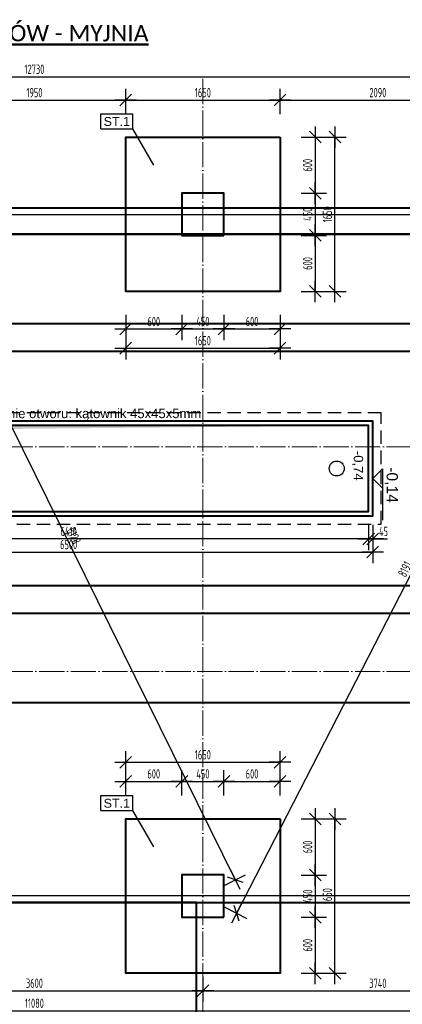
# Model space of a CAD drawing. Extents: x 64462 to 126444, y -56085 to -716.
# Tile 6 of 90: x 83635 to 87723, y -15878 to -5352. Entities that reach past the tile are written whole.
import ezdxf
from ezdxf.enums import TextEntityAlignment as Align

# ---------------------------------------------------------------- set-up
doc = ezdxf.new("R2010")
doc.units = 0
doc.header["$LTSCALE"] = 11.25
doc.linetypes.add('DASHED', pattern=[19.05, 12.7, -6.35])
doc.linetypes.add('GCAD_ISO04W100', pattern=[30, 24, -3, 0, -3])
for name, color, linetype, lineweight in [('--K_Fundamenty_lawy_przekroj', 41, 'Continuous', 40), ('M_Opisy inne', 7, 'Continuous', 25), ('M_Osie', 1, 'GCAD_ISO04W100', 15), ('M_Teksty duże', 3, 'Continuous', 50), ('M_Teksty średnie', 152, 'Continuous', 25)]:
    doc.layers.add(name, color=color, linetype=linetype, lineweight=lineweight)
for name, color, linetype in [('--TW_Wymiary', 1, 'Continuous'), ('111_RZĘDNE', 7, 'Continuous'), ('111_wytyczne_grube', 220, 'Continuous'), ('111_wytyczne_hatch', 11, 'Continuous'), ('111_WYTYCZNE_OPIS', 7, 'Continuous'), ('myjnia n', 6, 'Continuous'), ('TS_LINIE_WIDOCZNE', 7, 'Continuous'), ('TS_OPISY', 7, 'Continuous'), ('TS_OPISY_LINIE', 7, 'Continuous'), ('TS_OPISY_RAMKA', 7, 'Continuous'), ('Wymiarowanie - Poziomy', 7, 'Continuous'), ('Y-MYJNIA', 7, 'Continuous')]:
    doc.layers.add(name, color=color, linetype=linetype)
doc.styles.add('ARIAL', font='arial.ttf')
doc.styles.add('GENERATED_STYLE_2', font='ARIAL.TTF')
doc.styles.add('MCAD_TD', font='calibri.ttf')
doc.styles.add('MCAD_TS', font='GENISO.SHX', dxfattribs={"width": 0.8})
doc.styles.add('MCAD_TWYM', font='GENISO.SHX', dxfattribs={"width": 0.7})
doc.dimstyles.new('MCAD_KR_50 [mm]', dxfattribs={"dimscale": 5, "dimtxt": 20, "dimasz": 2, "dimexe": 24, "dimexo": 0, "dimgap": 0, "dimtad": 0, "dimdec": 1, "dimrnd": 0.5, "dimzin": 9, "dimdsep": 46, "dimtxsty": 'MCAD_TWYM', "dimblk": 'MC_WYM_KR', "dimcen": 0, "dimdle": 20, "dimclrd": 256, "dimclre": 256, "dimclrt": 7, "dimazin": 0, "dimtfac": 0.033333, "dimtdec": 1, "dimtmove": 0, "dimatfit": 3, "dimldrblk": 'MC_WYM_ST', "dimfxl": 30, "dimfxlon": 1, "dimtvp": 0.8, "dimtolj": 1, "dimarcsym": 0})

# ---------------------------------------------------------------- blocks, each defined once
blk = doc.blocks.new('eoprz')
blk = doc.blocks.new('Part-55396215-2712 - 1634')
at = {"layer": 'TS_LINIE_WIDOCZNE', "color": 1, "linetype": 'Continuous'}
for p, q in [((40575, 19553), (40575, 20003)), ((40575, 20003), (41025, 20003)), ((41025, 20003), (41025, 19553)), ((41025, 19553), (40575, 19553))]:
    blk.add_line(p, q, dxfattribs=at)
blk = doc.blocks.new('Part-55396215-2777 - 1634')
at = {"layer": 'TS_LINIE_WIDOCZNE', "color": 1, "linetype": 'Continuous'}
for p, q in [((41624.75, 13315.84), (39974.75, 13315.84)), ((39974.75, 13315.84), (39974.75, 11665.84)), ((41624.75, 11665.84), (41624.75, 13315.84)), ((39974.75, 11665.84), (41624.75, 11665.84))]:
    blk.add_line(p, q, dxfattribs=at)
blk = doc.blocks.new('Part-55396215-2716 - 1634')
at = {"layer": 'TS_LINIE_WIDOCZNE', "color": 1, "linetype": 'Continuous'}
for p, q in [((40575, 12265.84), (40575, 12715.84)), ((40575, 12715.84), (41025, 12715.84)), ((41025, 12715.84), (41025, 12265.84)), ((41025, 12265.84), (40575, 12265.84))]:
    blk.add_line(p, q, dxfattribs=at)
blk = doc.blocks.new('Part-55396215-2772 - 1634')
at = {"layer": 'TS_LINIE_WIDOCZNE', "color": 1, "linetype": 'Continuous'}
for p, q in [((39975, 20603), (41625, 20603)), ((39975, 18953), (39975, 20603)), ((41625, 20603), (41625, 18953)), ((41625, 18953), (39975, 18953))]:
    blk.add_line(p, q, dxfattribs=at)
blk = doc.blocks.new('Mark-55396215-2785 - 1634')
blk.add_wipeout([(40020, 13435), (40020, 13535), (39739, 13535), (39739, 13435)]).dxf.layer = 'TS_OPISY_LINIE'
blk.add_wipeout([(40020, 13435), (40020, 13535), (39739, 13535), (39739, 13435)]).dxf.layer = 'TS_OPISY_LINIE'
at = {"layer": 'TS_OPISY_LINIE', "linetype": 'Continuous'}
blk.add_line((40275, 13015), (40050, 13405), dxfattribs=at)
at = {"layer": 'TS_OPISY_RAMKA', "linetype": 'Continuous'}
for p, q in [((39709, 13565), (40050, 13565)), ((39709, 13405), (39709, 13565)), ((40050, 13405), (40050, 13565)), ((39709, 13405), (40050, 13405))]:
    blk.add_line(p, q, dxfattribs=at)
at = {"layer": 'TS_OPISY', "style": 'ARIAL'}
blk.add_text('ST.1', height=95.5, dxfattribs=at).set_placement((39739, 13435))
blk = doc.blocks.new('Mark-55396215-2780 - 1634')
blk.add_wipeout([(40020, 20723), (40020, 20823), (39739, 20823), (39739, 20723)]).dxf.layer = 'TS_OPISY_LINIE'
blk.add_wipeout([(40020, 20723), (40020, 20823), (39739, 20823), (39739, 20723)]).dxf.layer = 'TS_OPISY_LINIE'
at = {"layer": 'TS_OPISY_LINIE', "linetype": 'Continuous'}
blk.add_line((40275, 20303), (40050, 20693), dxfattribs=at)
at = {"layer": 'TS_OPISY_RAMKA', "linetype": 'Continuous'}
for p, q in [((39709, 20853), (40050, 20853)), ((39709, 20693), (39709, 20853)), ((40050, 20693), (40050, 20853)), ((39709, 20693), (40050, 20693))]:
    blk.add_line(p, q, dxfattribs=at)
at = {"layer": 'TS_OPISY', "style": 'ARIAL'}
blk.add_text('ST.1', height=95.5, dxfattribs=at).set_placement((39739, 20723))
blk = doc.blocks.new('MC_WYM_KR')
at = {"linetype": 'ByBlock'}
blk.add_line((11.52, 0), (-11.52, 0), dxfattribs=at)
at = {"color": 7, "linetype": 'ByBlock'}
blk.add_line((6.24, 6.24), (-6.24, -6.24), dxfattribs=at)
blk = doc.blocks.new('*D4827')
at = {"layer": '--TW_Wymiary', "lineweight": -2}
for p, q in [((82817, -6362), (82817, -6092)), ((84767, -6362), (84767, -6092)), ((82827, -6212), (84757, -6212))]:
    blk.add_line(p, q, dxfattribs=at)
at = {"layer": 'Defpoints', "color": 0}
for p in [(84767, -6212), (82817, -6608), (84767, -6608)]:
    blk.add_point(p, dxfattribs=at)
at = {"layer": '--TW_Wymiary', "linetype": 'ByBlock', "lineweight": -2, "xscale": 10, "yscale": 10, "zscale": 10, "rotation": 180}
blk.add_blockref('MC_WYM_KR', (82817, -6212), dxfattribs=at)
at = {"layer": '--TW_Wymiary', "linetype": 'ByBlock', "lineweight": -2, "xscale": 10, "yscale": 10, "zscale": 10}
blk.add_blockref('MC_WYM_KR', (84767, -6212), dxfattribs=at)
at = {"layer": '--TW_Wymiary', "color": 7, "insert": (83792, -6132), "char_height": 100, "attachment_point": 5, "style": 'MCAD_TWYM'}
blk.add_mtext('\\A1;1950', dxfattribs=at)
blk = doc.blocks.new('MC_WYM_ST')
blk.add_solid([(0, 0), (-14.7, 3), (-14.7, -3), (0, 0)])
blk = doc.blocks.new('*D4828')
at = {"layer": '--TW_Wymiary', "lineweight": -2}
for p, q in [((84767, -6362), (84767, -6092)), ((86417, -6362), (86417, -6092)), ((84777, -6212), (86407, -6212))]:
    blk.add_line(p, q, dxfattribs=at)
at = {"layer": 'Defpoints', "color": 0}
for p in [(86417, -6212), (84767, -6608), (86417, -6608)]:
    blk.add_point(p, dxfattribs=at)
at = {"layer": '--TW_Wymiary', "linetype": 'ByBlock', "lineweight": -2, "xscale": 10, "yscale": 10, "zscale": 10, "rotation": 180}
blk.add_blockref('MC_WYM_KR', (84767, -6212), dxfattribs=at)
at = {"layer": '--TW_Wymiary', "linetype": 'ByBlock', "lineweight": -2, "xscale": 10, "yscale": 10, "zscale": 10}
blk.add_blockref('MC_WYM_KR', (86417, -6212), dxfattribs=at)
at = {"layer": '--TW_Wymiary', "color": 7, "insert": (85592, -6132), "char_height": 100, "attachment_point": 5, "style": 'MCAD_TWYM'}
blk.add_mtext('\\A1;1650', dxfattribs=at)
blk = doc.blocks.new('*D4829')
at = {"layer": '--TW_Wymiary', "lineweight": -2}
for p, q in [((86417, -6362), (86417, -6092)), ((88507, -6362), (88507, -6092)), ((86427, -6212), (88497, -6212))]:
    blk.add_line(p, q, dxfattribs=at)
at = {"layer": 'Defpoints', "color": 0}
for p in [(88507, -6212), (86417, -6608), (88507, -6608)]:
    blk.add_point(p, dxfattribs=at)
at = {"layer": '--TW_Wymiary', "linetype": 'ByBlock', "lineweight": -2, "xscale": 10, "yscale": 10, "zscale": 10, "rotation": 180}
blk.add_blockref('MC_WYM_KR', (86417, -6212), dxfattribs=at)
at = {"layer": '--TW_Wymiary', "linetype": 'ByBlock', "lineweight": -2, "xscale": 10, "yscale": 10, "zscale": 10}
blk.add_blockref('MC_WYM_KR', (88507, -6212), dxfattribs=at)
at = {"layer": '--TW_Wymiary', "color": 7, "insert": (87462, -6132), "char_height": 100, "attachment_point": 5, "style": 'MCAD_TWYM'}
blk.add_mtext('\\A1;2090', dxfattribs=at)
blk = doc.blocks.new('*D4831')
at = {"layer": '--TW_Wymiary', "lineweight": -2}
for p, q in [((77427, -6112), (77427, -5842)), ((90157, -6112), (90157, -5842)), ((77437, -5962), (90147, -5962))]:
    blk.add_line(p, q, dxfattribs=at)
at = {"layer": 'Defpoints', "color": 0}
for p in [(90157, -5962), (77427, -6608), (90157, -6608)]:
    blk.add_point(p, dxfattribs=at)
at = {"layer": '--TW_Wymiary', "linetype": 'ByBlock', "lineweight": -2, "xscale": 10, "yscale": 10, "zscale": 10, "rotation": 180}
blk.add_blockref('MC_WYM_KR', (77427, -5962), dxfattribs=at)
at = {"layer": '--TW_Wymiary', "linetype": 'ByBlock', "lineweight": -2, "xscale": 10, "yscale": 10, "zscale": 10}
blk.add_blockref('MC_WYM_KR', (90157, -5962), dxfattribs=at)
at = {"layer": '--TW_Wymiary', "color": 7, "insert": (83792, -5882), "char_height": 100, "attachment_point": 5, "style": 'MCAD_TWYM'}
blk.add_mtext('\\A1;12730', dxfattribs=at)
blk = doc.blocks.new('*D4832')
at = {"layer": '--TW_Wymiary', "lineweight": -2}
for p, q in [((86642, -6608), (86912, -6608)), ((86792, -6618), (86792, -7198)), ((86642, -7208), (86912, -7208))]:
    blk.add_line(p, q, dxfattribs=at)
at = {"layer": 'Defpoints', "color": 0}
for p in [(86417, -6608), (86417, -7208), (86792, -7208)]:
    blk.add_point(p, dxfattribs=at)
at = {"layer": '--TW_Wymiary', "linetype": 'ByBlock', "lineweight": -2, "xscale": 10, "yscale": 10, "zscale": 10}
for p, rotation in [((86792, -6608), 90), ((86792, -7208), 270)]:
    blk.add_blockref('MC_WYM_KR', p, dxfattribs=dict(at, rotation=rotation))
at = {"layer": '--TW_Wymiary', "color": 7, "insert": (86712, -6908), "char_height": 100, "attachment_point": 5, "rotation": 90, "style": 'MCAD_TWYM'}
blk.add_mtext('\\A1;600', dxfattribs=at)
blk = doc.blocks.new('*D4833')
at = {"layer": '--TW_Wymiary', "lineweight": -2}
for p, q in [((86642, -7208), (86912, -7208)), ((86792, -7218), (86792, -7648)), ((86642, -7658), (86912, -7658))]:
    blk.add_line(p, q, dxfattribs=at)
at = {"layer": 'Defpoints', "color": 0}
for p in [(86417, -7208), (86417, -7658), (86792, -7658)]:
    blk.add_point(p, dxfattribs=at)
at = {"layer": '--TW_Wymiary', "linetype": 'ByBlock', "lineweight": -2, "xscale": 10, "yscale": 10, "zscale": 10}
for p, rotation in [((86792, -7208), 90), ((86792, -7658), 270)]:
    blk.add_blockref('MC_WYM_KR', p, dxfattribs=dict(at, rotation=rotation))
at = {"layer": '--TW_Wymiary', "color": 7, "insert": (86712, -7433), "char_height": 100, "attachment_point": 5, "rotation": 90, "style": 'MCAD_TWYM'}
blk.add_mtext('\\A1;450', dxfattribs=at)
blk = doc.blocks.new('*D4834')
at = {"layer": '--TW_Wymiary', "lineweight": -2}
for p, q in [((86642, -7658), (86912, -7658)), ((86792, -7668), (86792, -8248)), ((86642, -8258), (86912, -8258))]:
    blk.add_line(p, q, dxfattribs=at)
at = {"layer": 'Defpoints', "color": 0}
for p in [(86417, -7658), (86417, -8258), (86792, -8258)]:
    blk.add_point(p, dxfattribs=at)
at = {"layer": '--TW_Wymiary', "linetype": 'ByBlock', "lineweight": -2, "xscale": 10, "yscale": 10, "zscale": 10}
for p, rotation in [((86792, -7658), 90), ((86792, -8258), 270)]:
    blk.add_blockref('MC_WYM_KR', p, dxfattribs=dict(at, rotation=rotation))
at = {"layer": '--TW_Wymiary', "color": 7, "insert": (86712, -7958), "char_height": 100, "attachment_point": 5, "rotation": 90, "style": 'MCAD_TWYM'}
blk.add_mtext('\\A1;600', dxfattribs=at)
blk = doc.blocks.new('*D4835')
at = {"layer": '--TW_Wymiary', "lineweight": -2}
for p, q in [((84767, -8509), (84767, -8779)), ((85367, -8509), (85367, -8779)), ((84777, -8659), (85357, -8659))]:
    blk.add_line(p, q, dxfattribs=at)
at = {"layer": 'Defpoints', "color": 0}
for p in [(84767, -8258), (85367, -8258), (85367, -8659)]:
    blk.add_point(p, dxfattribs=at)
at = {"layer": '--TW_Wymiary', "linetype": 'ByBlock', "lineweight": -2, "xscale": 10, "yscale": 10, "zscale": 10, "rotation": 180}
blk.add_blockref('MC_WYM_KR', (84767, -8659), dxfattribs=at)
at = {"layer": '--TW_Wymiary', "linetype": 'ByBlock', "lineweight": -2, "xscale": 10, "yscale": 10, "zscale": 10}
blk.add_blockref('MC_WYM_KR', (85367, -8659), dxfattribs=at)
at = {"layer": '--TW_Wymiary', "color": 7, "insert": (85067, -8579), "char_height": 100, "attachment_point": 5, "style": 'MCAD_TWYM'}
blk.add_mtext('\\A1;600', dxfattribs=at)
blk = doc.blocks.new('*D4836')
at = {"layer": '--TW_Wymiary', "lineweight": -2}
for p, q in [((85367, -8509), (85367, -8779)), ((85817, -8509), (85817, -8779)), ((85377, -8659), (85807, -8659))]:
    blk.add_line(p, q, dxfattribs=at)
at = {"layer": 'Defpoints', "color": 0}
for p in [(85367, -8258), (85817, -8258), (85817, -8659)]:
    blk.add_point(p, dxfattribs=at)
at = {"layer": '--TW_Wymiary', "linetype": 'ByBlock', "lineweight": -2, "xscale": 10, "yscale": 10, "zscale": 10, "rotation": 180}
blk.add_blockref('MC_WYM_KR', (85367, -8659), dxfattribs=at)
at = {"layer": '--TW_Wymiary', "linetype": 'ByBlock', "lineweight": -2, "xscale": 10, "yscale": 10, "zscale": 10}
blk.add_blockref('MC_WYM_KR', (85817, -8659), dxfattribs=at)
at = {"layer": '--TW_Wymiary', "color": 7, "insert": (85592, -8579), "char_height": 100, "attachment_point": 5, "style": 'MCAD_TWYM'}
blk.add_mtext('\\A1;450', dxfattribs=at)
blk = doc.blocks.new('*D4837')
at = {"layer": '--TW_Wymiary', "lineweight": -2}
for p, q in [((85817, -8509), (85817, -8779)), ((86417, -8509), (86417, -8779)), ((85827, -8659), (86407, -8659))]:
    blk.add_line(p, q, dxfattribs=at)
at = {"layer": 'Defpoints', "color": 0}
for p in [(85817, -8258), (86417, -8258), (86417, -8659)]:
    blk.add_point(p, dxfattribs=at)
at = {"layer": '--TW_Wymiary', "linetype": 'ByBlock', "lineweight": -2, "xscale": 10, "yscale": 10, "zscale": 10, "rotation": 180}
blk.add_blockref('MC_WYM_KR', (85817, -8659), dxfattribs=at)
at = {"layer": '--TW_Wymiary', "linetype": 'ByBlock', "lineweight": -2, "xscale": 10, "yscale": 10, "zscale": 10}
blk.add_blockref('MC_WYM_KR', (86417, -8659), dxfattribs=at)
at = {"layer": '--TW_Wymiary', "color": 7, "insert": (86117, -8579), "char_height": 100, "attachment_point": 5, "style": 'MCAD_TWYM'}
blk.add_mtext('\\A1;600', dxfattribs=at)
blk = doc.blocks.new('*D4840')
at = {"layer": '--TW_Wymiary', "lineweight": -2}
for p, q in [((81992, -15583), (81992, -15853)), ((85592, -15583), (85592, -15853)), ((82002, -15733), (85582, -15733))]:
    blk.add_line(p, q, dxfattribs=at)
at = {"layer": 'Defpoints', "color": 0}
for p in [(81992, -15546), (85592, -15546), (85592, -15733)]:
    blk.add_point(p, dxfattribs=at)
at = {"layer": '--TW_Wymiary', "linetype": 'ByBlock', "lineweight": -2, "xscale": 10, "yscale": 10, "zscale": 10, "rotation": 180}
blk.add_blockref('MC_WYM_KR', (81992, -15733), dxfattribs=at)
at = {"layer": '--TW_Wymiary', "linetype": 'ByBlock', "lineweight": -2, "xscale": 10, "yscale": 10, "zscale": 10}
blk.add_blockref('MC_WYM_KR', (85592, -15733), dxfattribs=at)
at = {"layer": '--TW_Wymiary', "color": 7, "insert": (83792, -15653), "char_height": 100, "attachment_point": 5, "style": 'MCAD_TWYM'}
blk.add_mtext('\\A1;3600', dxfattribs=at)
blk = doc.blocks.new('*D4841')
at = {"layer": '--TW_Wymiary', "lineweight": -2}
for p, q in [((85592, -15583), (85592, -15853)), ((89332, -15583), (89332, -15853)), ((85602, -15733), (89322, -15733))]:
    blk.add_line(p, q, dxfattribs=at)
at = {"layer": 'Defpoints', "color": 0}
for p in [(85592, -15546), (89332, -15546), (89332, -15733)]:
    blk.add_point(p, dxfattribs=at)
at = {"layer": '--TW_Wymiary', "linetype": 'ByBlock', "lineweight": -2, "xscale": 10, "yscale": 10, "zscale": 10, "rotation": 180}
blk.add_blockref('MC_WYM_KR', (85592, -15733), dxfattribs=at)
at = {"layer": '--TW_Wymiary', "linetype": 'ByBlock', "lineweight": -2, "xscale": 10, "yscale": 10, "zscale": 10}
blk.add_blockref('MC_WYM_KR', (89332, -15733), dxfattribs=at)
at = {"layer": '--TW_Wymiary', "color": 7, "insert": (87462, -15653), "char_height": 100, "attachment_point": 5, "style": 'MCAD_TWYM'}
blk.add_mtext('\\A1;3740', dxfattribs=at)
blk = doc.blocks.new('*D4852')
at = {"layer": '--TW_Wymiary', "lineweight": -2}
for p, q in [((78252, -15797), (78252, -16067)), ((89332, -15797), (89332, -16067)), ((78262, -15947), (89322, -15947))]:
    blk.add_line(p, q, dxfattribs=at)
at = {"layer": 'Defpoints', "color": 0}
for p in [(78252, -15546), (89332, -15546), (89332, -15947)]:
    blk.add_point(p, dxfattribs=at)
at = {"layer": '--TW_Wymiary', "linetype": 'ByBlock', "lineweight": -2, "xscale": 10, "yscale": 10, "zscale": 10, "rotation": 180}
blk.add_blockref('MC_WYM_KR', (78252, -15947), dxfattribs=at)
at = {"layer": '--TW_Wymiary', "linetype": 'ByBlock', "lineweight": -2, "xscale": 10, "yscale": 10, "zscale": 10}
blk.add_blockref('MC_WYM_KR', (89332, -15947), dxfattribs=at)
at = {"layer": '--TW_Wymiary', "color": 7, "insert": (83792, -15867), "char_height": 100, "attachment_point": 5, "style": 'MCAD_TWYM'}
blk.add_mtext('\\A1;11080', dxfattribs=at)
blk = doc.blocks.new('*D4854')
at = {"layer": '--TW_Wymiary', "lineweight": -2}
for p, q in [((82205, -7328), (82447, -7209)), ((82344, -7271), (85935, -14540)), ((85805, -14615), (86047, -14496))]:
    blk.add_line(p, q, dxfattribs=at)
at = {"layer": 'Defpoints', "color": 0}
for p in [(81992, -7433), (85940, -14549), (85592, -14720)]:
    blk.add_point(p, dxfattribs=at)
at = {"layer": '--TW_Wymiary', "linetype": 'ByBlock', "lineweight": -2, "xscale": 10, "yscale": 10, "zscale": 10}
for p, rotation in [((82340, -7262), 116.2907750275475), ((85940, -14549), 296.2907750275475)]:
    blk.add_blockref('MC_WYM_KR', p, dxfattribs=dict(at, rotation=rotation))
at = {"layer": '--TW_Wymiary', "color": 7, "insert": (84212, -10870), "char_height": 100, "attachment_point": 5, "rotation": 296.2908, "style": 'MCAD_TWYM'}
blk.add_mtext('\\A1;8128', dxfattribs=at)
blk = doc.blocks.new('*D4855')
at = {"layer": '--TW_Wymiary', "lineweight": -2}
for p, q in [((89559, -7550), (89800, -7673)), ((85957, -14897), (89688, -7627)), ((85819, -14837), (86060, -14960))]:
    blk.add_line(p, q, dxfattribs=at)
at = {"layer": 'Defpoints', "color": 0}
for p in [(89332, -7433), (89693, -7619), (85592, -14720)]:
    blk.add_point(p, dxfattribs=at)
at = {"layer": '--TW_Wymiary', "linetype": 'ByBlock', "lineweight": -2, "xscale": 10, "yscale": 10, "zscale": 10}
for p, rotation in [((89693, -7619), 62.83116613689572), ((85953, -14906), 242.8311661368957)]:
    blk.add_blockref('MC_WYM_KR', p, dxfattribs=dict(at, rotation=rotation))
at = {"layer": '--TW_Wymiary', "color": 7, "insert": (87752, -11226), "char_height": 100, "attachment_point": 5, "rotation": 62.8312, "style": 'MCAD_TWYM'}
blk.add_mtext('\\A1;8191', dxfattribs=at)
blk = doc.blocks.new('*D4856')
at = {"layer": '--TW_Wymiary', "lineweight": -2}
for p, q in [((84767, -8714), (84767, -8984)), ((86417, -8714), (86417, -8984)), ((84777, -8864), (86407, -8864))]:
    blk.add_line(p, q, dxfattribs=at)
at = {"layer": 'Defpoints', "color": 0}
for p in [(84767, -8258), (86417, -8258), (86417, -8864)]:
    blk.add_point(p, dxfattribs=at)
at = {"layer": '--TW_Wymiary', "linetype": 'ByBlock', "lineweight": -2, "xscale": 10, "yscale": 10, "zscale": 10, "rotation": 180}
blk.add_blockref('MC_WYM_KR', (84767, -8864), dxfattribs=at)
at = {"layer": '--TW_Wymiary', "linetype": 'ByBlock', "lineweight": -2, "xscale": 10, "yscale": 10, "zscale": 10}
blk.add_blockref('MC_WYM_KR', (86417, -8864), dxfattribs=at)
at = {"layer": '--TW_Wymiary', "color": 7, "insert": (85592, -8784), "char_height": 100, "attachment_point": 5, "style": 'MCAD_TWYM'}
blk.add_mtext('\\A1;1650', dxfattribs=at)
blk = doc.blocks.new('*D4857')
at = {"layer": '--TW_Wymiary', "lineweight": -2}
for p, q in [((86852, -6608), (87122, -6608)), ((87002, -8248), (87002, -6618)), ((86852, -8258), (87122, -8258))]:
    blk.add_line(p, q, dxfattribs=at)
at = {"layer": 'Defpoints', "color": 0}
for p in [(86417, -6608), (87002, -6608), (86417, -8258)]:
    blk.add_point(p, dxfattribs=at)
at = {"layer": '--TW_Wymiary', "linetype": 'ByBlock', "lineweight": -2, "xscale": 10, "yscale": 10, "zscale": 10}
for p, rotation in [((87002, -6608), 90), ((87002, -8258), 270)]:
    blk.add_blockref('MC_WYM_KR', p, dxfattribs=dict(at, rotation=rotation))
at = {"layer": '--TW_Wymiary', "color": 7, "insert": (86922, -7433), "char_height": 100, "attachment_point": 5, "rotation": 90, "style": 'MCAD_TWYM'}
blk.add_mtext('\\A1;1650', dxfattribs=at)
blk = doc.blocks.new('*D4894')
at = {"layer": '--TW_Wymiary', "lineweight": -2}
for p, q in [((86642, -13897), (86912, -13897)), ((86792, -13907), (86792, -14487)), ((86642, -14497), (86912, -14497))]:
    blk.add_line(p, q, dxfattribs=at)
at = {"layer": 'Defpoints', "color": 0}
for p in [(86417, -13897), (86417, -14497), (86792, -14497)]:
    blk.add_point(p, dxfattribs=at)
at = {"layer": '--TW_Wymiary', "linetype": 'ByBlock', "lineweight": -2, "xscale": 10, "yscale": 10, "zscale": 10}
for p, rotation in [((86792, -13897), 90), ((86792, -14497), 270)]:
    blk.add_blockref('MC_WYM_KR', p, dxfattribs=dict(at, rotation=rotation))
at = {"layer": '--TW_Wymiary', "color": 7, "insert": (86712, -14197), "char_height": 100, "attachment_point": 5, "rotation": 90, "style": 'MCAD_TWYM'}
blk.add_mtext('\\A1;600', dxfattribs=at)
blk = doc.blocks.new('*D4895')
at = {"layer": '--TW_Wymiary', "lineweight": -2}
for p, q in [((86642, -14497), (86912, -14497)), ((86792, -14507), (86792, -14937)), ((86642, -14947), (86912, -14947))]:
    blk.add_line(p, q, dxfattribs=at)
at = {"layer": 'Defpoints', "color": 0}
for p in [(86417, -14497), (86417, -14947), (86792, -14947)]:
    blk.add_point(p, dxfattribs=at)
at = {"layer": '--TW_Wymiary', "linetype": 'ByBlock', "lineweight": -2, "xscale": 10, "yscale": 10, "zscale": 10}
for p, rotation in [((86792, -14497), 90), ((86792, -14947), 270)]:
    blk.add_blockref('MC_WYM_KR', p, dxfattribs=dict(at, rotation=rotation))
at = {"layer": '--TW_Wymiary', "color": 7, "insert": (86712, -14722), "char_height": 100, "attachment_point": 5, "rotation": 90, "style": 'MCAD_TWYM'}
blk.add_mtext('\\A1;450', dxfattribs=at)
blk = doc.blocks.new('*D4896')
at = {"layer": '--TW_Wymiary', "lineweight": -2}
for p, q in [((86642, -14947), (86912, -14947)), ((86792, -14957), (86792, -15537)), ((86642, -15547), (86912, -15547))]:
    blk.add_line(p, q, dxfattribs=at)
at = {"layer": 'Defpoints', "color": 0}
for p in [(86417, -14947), (86417, -15547), (86792, -15547)]:
    blk.add_point(p, dxfattribs=at)
at = {"layer": '--TW_Wymiary', "linetype": 'ByBlock', "lineweight": -2, "xscale": 10, "yscale": 10, "zscale": 10}
for p, rotation in [((86792, -14947), 90), ((86792, -15547), 270)]:
    blk.add_blockref('MC_WYM_KR', p, dxfattribs=dict(at, rotation=rotation))
at = {"layer": '--TW_Wymiary', "color": 7, "insert": (86712, -15247), "char_height": 100, "attachment_point": 5, "rotation": 90, "style": 'MCAD_TWYM'}
blk.add_mtext('\\A1;600', dxfattribs=at)
blk = doc.blocks.new('*D4897')
at = {"layer": '--TW_Wymiary', "lineweight": -2}
for p, q in [((84767, -13645), (84767, -13375)), ((85367, -13645), (85367, -13375)), ((84777, -13495), (85357, -13495))]:
    blk.add_line(p, q, dxfattribs=at)
at = {"layer": 'Defpoints', "color": 0}
for p in [(85367, -13495), (84767, -13896), (85367, -13896)]:
    blk.add_point(p, dxfattribs=at)
at = {"layer": '--TW_Wymiary', "linetype": 'ByBlock', "lineweight": -2, "xscale": 10, "yscale": 10, "zscale": 10, "rotation": 180}
blk.add_blockref('MC_WYM_KR', (84767, -13495), dxfattribs=at)
at = {"layer": '--TW_Wymiary', "linetype": 'ByBlock', "lineweight": -2, "xscale": 10, "yscale": 10, "zscale": 10}
blk.add_blockref('MC_WYM_KR', (85367, -13495), dxfattribs=at)
at = {"layer": '--TW_Wymiary', "color": 7, "insert": (85067, -13415), "char_height": 100, "attachment_point": 5, "style": 'MCAD_TWYM'}
blk.add_mtext('\\A1;600', dxfattribs=at)
blk = doc.blocks.new('*D4898')
at = {"layer": '--TW_Wymiary', "lineweight": -2}
for p, q in [((85367, -13645), (85367, -13375)), ((85817, -13645), (85817, -13375)), ((85377, -13495), (85807, -13495))]:
    blk.add_line(p, q, dxfattribs=at)
at = {"layer": 'Defpoints', "color": 0}
for p in [(85817, -13495), (85367, -13896), (85817, -13896)]:
    blk.add_point(p, dxfattribs=at)
at = {"layer": '--TW_Wymiary', "linetype": 'ByBlock', "lineweight": -2, "xscale": 10, "yscale": 10, "zscale": 10, "rotation": 180}
blk.add_blockref('MC_WYM_KR', (85367, -13495), dxfattribs=at)
at = {"layer": '--TW_Wymiary', "linetype": 'ByBlock', "lineweight": -2, "xscale": 10, "yscale": 10, "zscale": 10}
blk.add_blockref('MC_WYM_KR', (85817, -13495), dxfattribs=at)
at = {"layer": '--TW_Wymiary', "color": 7, "insert": (85592, -13415), "char_height": 100, "attachment_point": 5, "style": 'MCAD_TWYM'}
blk.add_mtext('\\A1;450', dxfattribs=at)
blk = doc.blocks.new('*D4899')
at = {"layer": '--TW_Wymiary', "lineweight": -2}
for p, q in [((85817, -13645), (85817, -13375)), ((86417, -13645), (86417, -13375)), ((85827, -13495), (86407, -13495))]:
    blk.add_line(p, q, dxfattribs=at)
at = {"layer": 'Defpoints', "color": 0}
for p in [(86417, -13495), (85817, -13896), (86417, -13896)]:
    blk.add_point(p, dxfattribs=at)
at = {"layer": '--TW_Wymiary', "linetype": 'ByBlock', "lineweight": -2, "xscale": 10, "yscale": 10, "zscale": 10, "rotation": 180}
blk.add_blockref('MC_WYM_KR', (85817, -13495), dxfattribs=at)
at = {"layer": '--TW_Wymiary', "linetype": 'ByBlock', "lineweight": -2, "xscale": 10, "yscale": 10, "zscale": 10}
blk.add_blockref('MC_WYM_KR', (86417, -13495), dxfattribs=at)
at = {"layer": '--TW_Wymiary', "color": 7, "insert": (86117, -13415), "char_height": 100, "attachment_point": 5, "style": 'MCAD_TWYM'}
blk.add_mtext('\\A1;600', dxfattribs=at)
blk = doc.blocks.new('*D4900')
at = {"layer": '--TW_Wymiary', "lineweight": -2}
for p, q in [((84767, -13441), (84767, -13171)), ((86417, -13441), (86417, -13171)), ((84777, -13291), (86407, -13291))]:
    blk.add_line(p, q, dxfattribs=at)
at = {"layer": 'Defpoints', "color": 0}
for p in [(86417, -13291), (84767, -13896), (86417, -13896)]:
    blk.add_point(p, dxfattribs=at)
at = {"layer": '--TW_Wymiary', "linetype": 'ByBlock', "lineweight": -2, "xscale": 10, "yscale": 10, "zscale": 10, "rotation": 180}
blk.add_blockref('MC_WYM_KR', (84767, -13291), dxfattribs=at)
at = {"layer": '--TW_Wymiary', "linetype": 'ByBlock', "lineweight": -2, "xscale": 10, "yscale": 10, "zscale": 10}
blk.add_blockref('MC_WYM_KR', (86417, -13291), dxfattribs=at)
at = {"layer": '--TW_Wymiary', "color": 7, "insert": (85592, -13211), "char_height": 100, "attachment_point": 5, "style": 'MCAD_TWYM'}
blk.add_mtext('\\A1;1650', dxfattribs=at)
blk = doc.blocks.new('*D4901')
at = {"layer": '--TW_Wymiary', "lineweight": -2}
for p, q in [((86852, -13897), (87122, -13897)), ((87002, -15537), (87002, -13907)), ((86852, -15547), (87122, -15547))]:
    blk.add_line(p, q, dxfattribs=at)
at = {"layer": 'Defpoints', "color": 0}
for p in [(86417, -13897), (87002, -13897), (86417, -15547)]:
    blk.add_point(p, dxfattribs=at)
at = {"layer": '--TW_Wymiary', "linetype": 'ByBlock', "lineweight": -2, "xscale": 10, "yscale": 10, "zscale": 10}
for p, rotation in [((87002, -13897), 90), ((87002, -15547), 270)]:
    blk.add_blockref('MC_WYM_KR', p, dxfattribs=dict(at, rotation=rotation))
at = {"layer": '--TW_Wymiary', "color": 7, "insert": (86922, -14722), "char_height": 100, "attachment_point": 5, "rotation": 90, "style": 'MCAD_TWYM'}
blk.add_mtext('\\A1;1650', dxfattribs=at)
blk = doc.blocks.new('*D5722')
at = {"layer": '--TW_Wymiary', "lineweight": -2}
for p, q in [((2725, -3530), (2725, -3800)), ((9225, -3530), (9225, -3800)), ((2735, -3680), (9215, -3680))]:
    blk.add_line(p, q, dxfattribs=at)
at = {"layer": 'Defpoints', "color": 0}
for p in [(2725, -3292), (9225, -3292), (9225, -3680)]:
    blk.add_point(p, dxfattribs=at)
at = {"layer": '--TW_Wymiary', "linetype": 'ByBlock', "lineweight": -2, "xscale": 10, "yscale": 10, "zscale": 10, "rotation": 180}
blk.add_blockref('MC_WYM_KR', (2725, -3680), dxfattribs=at)
at = {"layer": '--TW_Wymiary', "linetype": 'ByBlock', "lineweight": -2, "xscale": 10, "yscale": 10, "zscale": 10}
blk.add_blockref('MC_WYM_KR', (9225, -3680), dxfattribs=at)
at = {"layer": '--TW_Wymiary', "color": 7, "insert": (5975, -3600), "char_height": 100, "attachment_point": 5, "style": 'MCAD_TWYM'}
blk.add_mtext('\\A1;6500', dxfattribs=at)
blk = doc.blocks.new('A$7E91FC2AE2DC')
at = {"layer": 'Wymiarowanie - Poziomy'}
blk.add_line((0.3, 10.4), (55.4, 10.4), dxfattribs=at)
blk.add_lwpolyline([(0.3, 10.4), (10.8, 0), (21.2, 10.4)], dxfattribs=at)
at = {"layer": 'Wymiarowanie - Poziomy', "insert": (36.8, 12.6), "char_height": 12, "attachment_point": 9, "rotation": 0.0013, "style": 'GENERATED_STYLE_2'}
blk.add_mtext('-0,14', dxfattribs=at)
blk = doc.blocks.new('*D5726')
at = {"layer": '--TW_Wymiary', "lineweight": -2}
for p, q in [((9180, -3390), (9180, -3660)), ((9225, -3390), (9225, -3660)), ((9215, -3540), (9190, -3540)), ((9225, -3540), (9382, -3540))]:
    blk.add_line(p, q, dxfattribs=at)
at = {"layer": 'Defpoints', "color": 0}
for p in [(9180, -3247), (9225, -3292), (9180, -3540)]:
    blk.add_point(p, dxfattribs=at)
at = {"layer": '--TW_Wymiary', "linetype": 'ByBlock', "lineweight": -2, "xscale": 10, "yscale": 10, "zscale": 10, "rotation": 180}
blk.add_blockref('MC_WYM_KR', (9180, -3540), dxfattribs=at)
at = {"layer": '--TW_Wymiary', "linetype": 'ByBlock', "lineweight": -2, "xscale": 10, "yscale": 10, "zscale": 10}
blk.add_blockref('MC_WYM_KR', (9225, -3540), dxfattribs=at)
at = {"layer": '--TW_Wymiary', "color": 7, "insert": (9340, -3460), "char_height": 100, "attachment_point": 5, "style": 'MCAD_TWYM'}
blk.add_mtext('\\A1;45', dxfattribs=at)
blk = doc.blocks.new('*D5727')
at = {"layer": '--TW_Wymiary', "lineweight": -2}
for p, q in [((2770, -3390), (2770, -3660)), ((9180, -3390), (9180, -3660)), ((9170, -3540), (2780, -3540))]:
    blk.add_line(p, q, dxfattribs=at)
at = {"layer": 'Defpoints', "color": 0}
for p in [(2770, -3247), (9180, -3247), (2770, -3540)]:
    blk.add_point(p, dxfattribs=at)
at = {"layer": '--TW_Wymiary', "linetype": 'ByBlock', "lineweight": -2, "xscale": 10, "yscale": 10, "zscale": 10, "rotation": 180}
blk.add_blockref('MC_WYM_KR', (2770, -3540), dxfattribs=at)
at = {"layer": '--TW_Wymiary', "linetype": 'ByBlock', "lineweight": -2, "xscale": 10, "yscale": 10, "zscale": 10}
blk.add_blockref('MC_WYM_KR', (9180, -3540), dxfattribs=at)
at = {"layer": '--TW_Wymiary', "color": 7, "insert": (5975, -3460), "char_height": 100, "attachment_point": 5, "style": 'MCAD_TWYM'}
blk.add_mtext('\\A1;6410', dxfattribs=at)
blk = doc.blocks.new('fffffff')
at = {"layer": '111_RZĘDNE'}
blk.add_hatch(color=1, dxfattribs=at).paths.add_polyline_path([(8903.47, -2738.08, 1.08799295), (8785.65, -2845.5, -0.9191236)])
at = {"layer": 'Y-MYJNIA'}
blk.add_hatch(color=256, dxfattribs=at).paths.add_polyline_path([(8903.47, -2738.08, 1.08799295), (8785.65, -2845.5, -0.9191236)])
at = {"layer": '--K_Fundamenty_lawy_przekroj'}
for points in [[(140, -281.85), (140, -1286.85), (0, -1286.85), (0, 0), (11220, 0), (11220, -286.85), (11220, -1286.85), (11120, -1286.85), (11120, -281.85)], [(11120, -5291.85), (190, -5291.85), (190, -281.85), (11120, -281.85)], [(10870, -1536.81), (365.03, -1536.81), (365.03, -1236.81), (10870, -1236.81), (10870, -1536.89)], [(2725, -2281.89), (2725, -3291.89), (9225, -3291.89), (9225, -2281.89)], [(2770, -2326.89), (2770, -3246.89), (9180, -3246.89), (9180, -2326.89)], [(10870, -4336.81), (365.03, -4336.81), (365.03, -4036.81), (10870, -4036.81), (10870, -4336.89)], [(0, -5291.85), (0, -7426.87), (11220, -7426.87), (11220, -5291.85)]]:
    blk.add_lwpolyline(points, close=True, dxfattribs=at)
at = {"layer": '--TW_Wymiary', "linetype": 'DASHED'}
blk.add_lwpolyline([(2635, -2191.89), (2635, -3381.89), (9315, -3381.89), (9315, -2191.89)], close=True, dxfattribs=at)
at = {"layer": '111_RZĘDNE', "color": 1}
blk.add_circle((8840.02, -2786.81), 80, dxfattribs=at)
at = {"layer": '111_wytyczne_hatch'}
blk.add_solid([(2770, -3246.89), (2770, -2326.89), (2819.28, -2388.73), (9180, -2326.89)], dxfattribs=at)
at = {"layer": 'Y-MYJNIA'}
blk.add_circle((8840.02, -2786.81), 80, dxfattribs=at)
at = {"layer": 'myjnia n', "color": 0, "xscale": 10, "yscale": 10, "zscale": 10, "rotation": 270}
blk.add_blockref('A$7E91FC2AE2DC', (9225, -2786.89), dxfattribs=at)
at = {"layer": '111_WYTYCZNE_OPIS', "style": 'ARIAL'}
blk.add_text('obramowanie otworu: kątownik 45x45x5mm', height=100, dxfattribs=at).set_placement((6034.07, -2248.57), align=Align.CENTER)
at = {"layer": 'Wymiarowanie - Poziomy', "insert": (9121.95, -2917.17), "char_height": 100, "attachment_point": 3, "rotation": 270, "style": 'GENERATED_STYLE_2'}
blk.add_mtext('-0,74', dxfattribs=at)
at = {"layer": '--TW_Wymiary'}
for base, p1, p2, override, picture, middle in [((2770, -3539.9), (9180, -3246.89), (2770, -3246.89), {"dimtmove": 1}, '*D5727', (5975, -3459.9)), ((9225, -3679.93), (2725, -3291.89), (9225, -3291.89), {"dimrnd": 1, "dimtxsty": 'MCAD_TWYM', "dimldrblk": 'MC_WYM_ST'}, '*D5722', (5975, -3599.93))]:
    dim = blk.add_linear_dim(base=base, p1=p1, p2=p2, dimstyle='MCAD_KR_50 [mm]', override=override, dxfattribs=at)
    dim.commit()
    dim.dimension.update_dxf_attribs({"geometry": picture, "text_midpoint": middle})
dim = blk.add_linear_dim(base=(9180, -3539.9), p1=(9225, -3291.89), p2=(9180, -3246.89), dimstyle='MCAD_KR_50 [mm]', dxfattribs=at)
dim.commit()
dim.dimension.update_dxf_attribs({"geometry": '*D5726', "text_midpoint": (9340.2, -3539.9), "dimtype": 160})

msp = doc.modelspace()

# ---------------------------------------------------------------- linework, layer by layer
at = {"layer": '--K_Fundamenty_lawy_przekroj'}
for points in [[(85817.49, -7658.47), (85817.49, -7208.47), (85367.49, -7208.47), (85367.49, -7658.47)], [(85817.24, -14945.81), (85817.24, -14495.81), (85367.24, -14495.81), (85367.24, -14945.81)], [(79622.24, -17010.47), (85522.24, -17010.47), (85522.24, -14790.34), (79622.24, -14790.34)]]:
    msp.add_lwpolyline(points, close=True, dxfattribs=at)
at = {"layer": 'M_Osie'}
for p, q in [((85592.24, -16045.81), (85592.24, -5933.47)), ((76752.24, -7433.47), (90656.99, -7433.47)), ((76752.24, -9920.47), (90656.99, -9920.47)), ((76752.24, -12320.47), (90656.99, -12320.47)), ((76752.24, -14720.47), (90656.99, -14720.47))]:
    msp.add_line(p, q, dxfattribs=at)

# ---------------------------------------------------------------- block references
for name in ['Part-55396215-2772 - 1634', 'Part-55396215-2712 - 1634', 'Part-55396215-2777 - 1634', 'Part-55396215-2716 - 1634']:
    msp.add_blockref(name, (44792.24, -27211.65))
at = {"layer": 'M_Opisy inne'}
ref = msp.add_blockref('eoprz', (83206.7, -5636.51), dxfattribs=at)
ref.add_attrib('Nazwa', '%%URZUT FUNDAMENTÓW - MYJNIA', dxfattribs={"layer": 'M_Teksty duże', "height": 175, "style": 'MCAD_TD'}).set_placement((83206.7, -5496.51), align=Align.MIDDLE_CENTER)
ref.add_attrib('Skala', '1:50', dxfattribs={"layer": 'M_Teksty średnie', "height": 125, "style": 'MCAD_TS', "width": 0.8}).set_placement((83206.7, -5761.51), align=Align.MIDDLE_CENTER)

# ---------------------------------------------------------------- dimensions: what is measured, and where the dimension line sits
at = {"layer": '--TW_Wymiary'}
for base, p1, p2, picture, middle in [((88507.24, -6211.65), (86417.24, -6608.47), (88507.24, -6608.47), '*D4829', (87462.24, -6131.65)), ((85817.24, -8659.37), (85367.24, -8258.47), (85817.24, -8258.47), '*D4836', (85592.24, -8579.37)), ((86417.24, -8659.37), (85817.24, -8258.47), (86417.24, -8258.47), '*D4837', (86117.24, -8579.37)), ((85816.99, -13494.91), (85366.99, -13895.81), (85816.99, -13895.81), '*D4898', (85591.99, -13414.91)), ((86416.99, -13494.91), (85816.99, -13895.81), (86416.99, -13895.81), '*D4899', (86116.99, -13414.91)), ((85592.23918963, -15732.6865472), (81991.98918963, -15545.81301402), (85592.23918963, -15545.81301402), '*D4840', (83792.11418963, -15652.6865472)), ((89332.24, -15732.69), (85592.24, -15545.81), (89332.24, -15545.81), '*D4841', (87462.24, -15652.69))]:
    dim = msp.add_linear_dim(base=base, p1=p1, p2=p2, dimstyle='MCAD_KR_50 [mm]', override={"dimtmove": 1}, dxfattribs=at)
    dim.commit()
    dim.dimension.update_dxf_attribs({"geometry": picture, "text_midpoint": middle})
for p1, p2, picture, middle in [((86417.24, -6608.47), (86417.24, -7208.47), '*D4832', (86712.24, -6908.47)), ((86416.99, -13896.5), (86416.99, -14496.5), '*D4894', (86711.99, -14196.5))]:
    dim = msp.add_aligned_dim(p1=p1, p2=p2, distance=375, dimstyle='MCAD_KR_50 [mm]', dxfattribs=at)
    dim.commit()
    dim.dimension.update_dxf_attribs({"geometry": picture, "text_midpoint": middle})
for base, p1, p2, picture, middle in [((87002.17, -6608.47), (86417.24, -8258.47), (86417.24, -6608.47), '*D4857', (86922.17, -7433.47)), ((87001.92, -13896.5), (86416.99, -15546.5), (86416.99, -13896.5), '*D4901', (86921.92, -14721.5))]:
    dim = msp.add_linear_dim(base=base, p1=p1, p2=p2, angle=90, dimstyle='MCAD_KR_50 [mm]', dxfattribs=at)
    dim.commit()
    dim.dimension.update_dxf_attribs({"geometry": picture, "text_midpoint": middle})
for base, p1, p2, picture, middle in [((86792.24, -7658.47), (86417.24, -7208.47), (86417.24, -7658.47), '*D4833', (86712.24, -7433.47)), ((86792.24, -8258.47), (86417.24, -7658.47), (86417.24, -8258.47), '*D4834', (86712.24, -7958.47)), ((86791.99, -14946.5), (86416.99, -14496.5), (86416.99, -14946.5), '*D4895', (86711.99, -14721.5)), ((86791.99, -15546.5), (86416.99, -14946.5), (86416.99, -15546.5), '*D4896', (86711.99, -15246.5))]:
    dim = msp.add_linear_dim(base=base, p1=p1, p2=p2, angle=90, dimstyle='MCAD_KR_50 [mm]', override={"dimtmove": 1}, dxfattribs=at)
    dim.commit()
    dim.dimension.update_dxf_attribs({"geometry": picture, "text_midpoint": middle})
dim = msp.add_aligned_dim(p1=(85592.24, -14720.47), p2=(89332.24, -7433.47), distance=-405.32, dimstyle='MCAD_KR_50 [mm]', override={"dimrnd": 1, "dimtxsty": 'MCAD_TWYM', "dimldrblk": 'MC_WYM_ST'}, dxfattribs=at)
dim.commit()
dim.dimension.update_dxf_attribs({"geometry": '*D4855', "text_midpoint": (87751.67, -11225.52)})
for base, p1, p2, picture, middle in [((85367.24, -8659.37), (84767.24, -8258.47), (85367.24, -8258.47), '*D4835', (85067.24, -8579.37)), ((86417.24, -8863.56), (84767.24, -8258.47), (86417.24, -8258.47), '*D4856', (85592.24, -8783.56)), ((89332.23918963, -15947.47097383), (78251.98918963, -15545.81301402), (89332.23918963, -15545.81301402), '*D4852', (83792.11418963, -15867.47097383))]:
    dim = msp.add_linear_dim(base=base, p1=p1, p2=p2, dimstyle='MCAD_KR_50 [mm]', dxfattribs=at)
    dim.commit()
    dim.dimension.update_dxf_attribs({"geometry": picture, "text_midpoint": middle})

# ---------------------------------------------------------------- next in the draw order: block references
for name in ['Mark-55396215-2780 - 1634', 'Mark-55396215-2785 - 1634']:
    msp.add_blockref(name, (44792.24, -27211.65))

# ---------------------------------------------------------------- next in the draw order: linework, layer by layer
at = {"layer": '--K_Fundamenty_lawy_przekroj'}
for points in [[(86417.24, -6608.47), (86417.24, -8258.47), (84767.24, -8258.47), (84767.24, -6608.47)], [(86416.99, -13895.81), (86416.99, -15545.81), (84766.99, -15545.81), (84766.99, -13895.81)]]:
    msp.add_lwpolyline(points, close=True, dxfattribs=at)
at = {"layer": '111_wytyczne_grube'}
for points in [[(78182.24, -7363.47), (89402.24, -7363.47), (89402.24, -14790.47), (78182.24, -14790.47)], [(78252.24, -7433.47), (89332.24, -7433.47), (89332.24, -14720.47), (78252.24, -14720.47)]]:
    msp.add_lwpolyline(points, close=True, dxfattribs=at)

# ---------------------------------------------------------------- next in the draw order: block references
msp.add_blockref('fffffff', (78182.24, -7363.47), dxfattribs=at)

# ---------------------------------------------------------------- next in the draw order: dimensions: what is measured, and where the dimension line sits
at = {"layer": '--TW_Wymiary'}
for base, p1, p2, picture, middle in [((90157.23918963, -5961.65301402), (77426.98918963, -6608.46833845), (90157.23918963, -6608.46833845), '*D4831', (83792.11418963, -5881.65301402)), ((86416.99, -13290.72), (84766.99, -13895.81), (86416.99, -13895.81), '*D4900', (85591.99, -13210.72)), ((85366.99, -13494.91), (84766.99, -13895.81), (85366.99, -13895.81), '*D4897', (85066.99, -13414.91))]:
    dim = msp.add_linear_dim(base=base, p1=p1, p2=p2, dimstyle='MCAD_KR_50 [mm]', dxfattribs=at)
    dim.commit()
    dim.dimension.update_dxf_attribs({"geometry": picture, "text_midpoint": middle})
for base, p1, p2, picture, middle in [((84767.24, -6211.65), (82817.24, -6608.47), (84767.24, -6608.47), '*D4827', (83792.24, -6131.65)), ((86417.24, -6211.65), (84767.24, -6608.47), (86417.24, -6608.47), '*D4828', (85592.24, -6131.65))]:
    dim = msp.add_linear_dim(base=base, p1=p1, p2=p2, dimstyle='MCAD_KR_50 [mm]', override={"dimtmove": 1}, dxfattribs=at)
    dim.commit()
    dim.dimension.update_dxf_attribs({"geometry": picture, "text_midpoint": middle})
dim = msp.add_aligned_dim(p1=(81992.24, -7433.47), p2=(85592.24, -14720.47), distance=387.76, dimstyle='MCAD_KR_50 [mm]', override={"dimrnd": 1, "dimtxsty": 'MCAD_TWYM', "dimldrblk": 'MC_WYM_ST'}, dxfattribs=at)
dim.commit()
dim.dimension.update_dxf_attribs({"geometry": '*D4854', "text_midpoint": (84211.62, -10869.78)})

doc.saveas('drawing.dxf')
